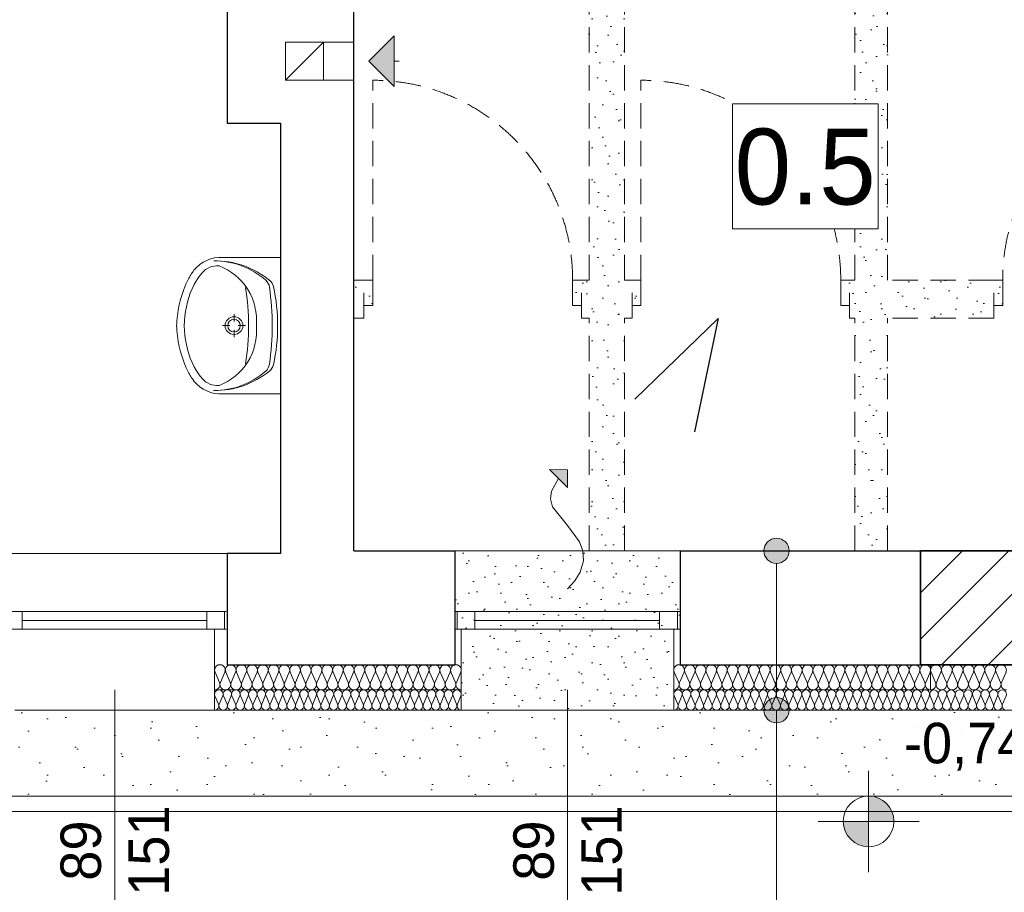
# Model space of a CAD drawing. Extents: x -438200 to -357500, y 15000 to 163871.
# Tile 83 of 148: x -370672 to -366780, y 22013 to 25462. Entities that reach past the tile are written whole.
import ezdxf

# ---------------------------------------------------------------- set-up
doc = ezdxf.new("R2010")
doc.units = 0
doc.header["$MEASUREMENT"] = 0
doc.set_wipeout_variables(frame=1)
doc.linetypes.add('Krawędzie ukryte', pattern=[150, 100, -50])
doc.layers.get('0').update_dxf_attribs({"color": 252})
for name, color, linetype in [('#podkład', 252, 'Continuous'), ('A-Okna', 252, 'Continuous'), ('Arch ocieplenie', 252, 'Continuous'), ('Arch opisy', 252, 'Continuous'), ('Arch zmurowania', 252, 'Continuous'), ('Inwent Izolacje', 252, 'Continuous'), ('INWENT RZĘDNE', 252, 'Continuous'), ('INWENT wyposarzenie', 252, 'Continuous'), ('Istniejące kominy', 252, 'Continuous')]:
    doc.layers.add(name, color=color, linetype=linetype)
for name, color, linetype, lineweight in [('A-Okna_Nr_Pióra__9', 252, 'Continuous', 13), ('Arch ocieplenie_Nr_Pióra__9', 252, 'Continuous', 13), ('Arch okna_Nr_Pióra__82', 252, 'Continuous', 20), ('Arch opisy_Nr_Pióra__21', 252, 'Continuous', 9), ('Arch teren_Nr_Pióra__5', 252, 'Continuous', 13), ('Arch wyburzenia_Nr_Pióra__2', 252, 'Continuous', 13), ('Arch wykończenie_Nr_Pióra__3', 252, 'Continuous', 18), ('Arch zmurowania_Nr_Pióra__21', 252, 'Continuous', 9), ('Arch zmurowania_Nr_Pióra__27', 252, 'Continuous', 35), ('Inwent Izolacje_Nr_Pióra__2', 252, 'Continuous', 13), ('INWENT OPISY_Nr_Pióra__21', 252, 'Continuous', 9), ('INWENT RZĘDNE_Nr_Pióra__21', 252, 'Continuous', 9), ('INWENT wyposarzenie_Nr_Pióra__21', 252, 'Continuous', 9), ('INWENT. OKNA_Nr_Pióra__21', 252, 'Continuous', 9), ('INWENT. OKNA_Nr_Pióra__5', 252, 'Continuous', 13), ('INWENT.ŚCIANY_Nr_Pióra__1', 252, 'Continuous', 25), ('INWENT.ŚCIANY_Nr_Pióra__2', 252, 'Continuous', 13), ('INWENT.ŚCIANY_Nr_Pióra__21', 252, 'Continuous', 9), ('Istniejące kominy_Nr_Pióra__21', 252, 'Continuous', 9)]:
    doc.layers.add(name, color=color, linetype=linetype, lineweight=lineweight)
doc.styles.add('GENERATED_STYLE_2', font='txt')
doc.styles.add('GENERATED_STYLE_3', font='txt')
doc.styles.add('GENERATED_STYLE_5', font='txt')
pattern_1 = [(45, (0, 200), (-63.63961, 63.63961), [0, -60, 0, -90]), (110, (200, 200), (84.572336, 30.781813), [0, -44, 0, -76])]

# ---------------------------------------------------------------- blocks, each defined once
blk = doc.blocks.new('Izolacja cieplna 14_4', base_point=(-417559.9, 22732.6))
at = {"layer": 'Arch ocieplenie_Nr_Pióra__9', "linetype": 'Continuous'}
for p, q in [((-417558.5, 22788.8), (-417544.5, 22756.5)), ((-417541.7, 22756.5), (-417527.6, 22788.8)), ((-417524.8, 22788.8), (-417510.8, 22756.5)), ((-417508, 22756.5), (-417493.9, 22788.8)), ((-417491.1, 22788.8), (-417477.1, 22756.5)), ((-417474.2, 22756.5), (-417460.2, 22788.8)), ((-417457.4, 22788.8), (-417443.4, 22756.5)), ((-417440.5, 22756.5), (-417426.5, 22788.8)), ((-417423.7, 22788.8), (-417409.6, 22756.5)), ((-417406.8, 22756.5), (-417392.8, 22788.8)), ((-417389.9, 22788.8), (-417375.9, 22756.5)), ((-417373.1, 22756.5), (-417359.1, 22788.8)), ((-417356.2, 22788.8), (-417342.2, 22756.5)), ((-417339.4, 22756.5), (-417325.3, 22788.8)), ((-417322.5, 22788.8), (-417308.5, 22756.5)), ((-417305.6, 22756.5), (-417291.6, 22788.8)), ((-417288.8, 22788.8), (-417274.8, 22756.5)), ((-417271.9, 22756.5), (-417257.9, 22788.8)), ((-417255.1, 22788.8), (-417241, 22756.5)), ((-417238.2, 22756.5), (-417224.2, 22788.8)), ((-417221.4, 22788.8), (-417207.3, 22756.5)), ((-417204.5, 22756.5), (-417190.5, 22788.8)), ((-417187.6, 22788.8), (-417173.6, 22756.5)), ((-417170.8, 22756.5), (-417156.7, 22788.8)), ((-417153.9, 22788.8), (-417139.9, 22756.5)), ((-417137.1, 22756.5), (-417123, 22788.8)), ((-417120.2, 22788.8), (-417106.2, 22756.5)), ((-417103.3, 22756.5), (-417089.3, 22788.8)), ((-417086.5, 22788.8), (-417072.5, 22756.5)), ((-417069.6, 22756.5), (-417055.6, 22788.8)), ((-417052.8, 22788.8), (-417038.7, 22756.5)), ((-417035.9, 22756.5), (-417021.9, 22788.8)), ((-417019, 22788.8), (-417005, 22756.5)), ((-417002.2, 22756.5), (-416988.2, 22788.8)), ((-416985.3, 22788.8), (-416971.3, 22756.5)), ((-416968.5, 22756.5), (-416954.4, 22788.8)), ((-416951.6, 22788.8), (-416937.6, 22756.5)), ((-416934.7, 22756.5), (-416920.7, 22788.8)), ((-416917.9, 22788.8), (-416903.9, 22756.5)), ((-416901, 22756.5), (-416887, 22788.8)), ((-416884.2, 22788.8), (-416870.1, 22756.5)), ((-416867.3, 22756.5), (-416853.3, 22788.8)), ((-416850.5, 22788.8), (-416836.4, 22756.5)), ((-416833.6, 22756.5), (-416819.6, 22788.8)), ((-416816.7, 22788.8), (-416802.7, 22756.5)), ((-416799.9, 22756.5), (-416785.9, 22788.8)), ((-416783, 22788.8), (-416769, 22756.5)), ((-416766.2, 22756.5), (-416752.1, 22788.8)), ((-416749.3, 22788.8), (-416735.3, 22756.5)), ((-416732.4, 22756.5), (-416718.4, 22788.8)), ((-416715.6, 22788.8), (-416701.6, 22756.5)), ((-416698.7, 22756.5), (-416684.7, 22788.8)), ((-416681.9, 22788.8), (-416667.8, 22756.5)), ((-416665, 22756.5), (-416651, 22788.8)), ((-416648.1, 22788.8), (-416634.1, 22756.5)), ((-416631.3, 22756.5), (-416617.3, 22788.8)), ((-416614.4, 22788.8), (-416600.4, 22756.5)), ((-416597.6, 22756.5), (-416583.5, 22788.8)), ((-416580.7, 22788.8), (-416566.7, 22756.5)), ((-416563.9, 22756.5), (-416549.8, 22788.8)), ((-416547, 22788.8), (-416533, 22756.5)), ((-416530.1, 22756.5), (-416516.1, 22788.8)), ((-416513.3, 22788.8), (-416499.2, 22756.5)), ((-416496.4, 22756.5), (-416482.4, 22788.8)), ((-416479.6, 22788.8), (-416465.5, 22756.5)), ((-416462.7, 22756.5), (-416448.7, 22788.8)), ((-416445.8, 22788.8), (-416431.8, 22756.5)), ((-416429, 22756.5), (-416415, 22788.8)), ((-416412.1, 22788.8), (-416398.1, 22756.5)), ((-416395.3, 22756.5), (-416381.2, 22788.8)), ((-416378.4, 22788.8), (-416364.4, 22756.5)), ((-416361.5, 22756.5), (-416347.5, 22788.8)), ((-416344.7, 22788.8), (-416330.7, 22756.5)), ((-416327.8, 22756.5), (-416313.8, 22788.8)), ((-416311, 22788.8), (-416296.9, 22756.5)), ((-416294.1, 22756.5), (-416280.1, 22788.8)), ((-416277.2, 22788.8), (-416263.2, 22756.5)), ((-416260.4, 22756.5), (-416246.4, 22788.8))]:
    blk.add_line(p, q, dxfattribs=at)
for centre, start_param, end_param in [((-417543.1, 22795.6), 4.299595, 8.266775), ((-417509.4, 22795.6), 4.299595, 8.266775), ((-417475.7, 22795.6), 4.299595, 8.266775), ((-417441.9, 22795.6), 4.299595, 8.266775), ((-417408.2, 22795.6), 4.299595, 8.266775), ((-417374.5, 22795.6), 4.299595, 8.266775), ((-417340.8, 22795.6), 4.299595, 8.266775), ((-417307.1, 22795.6), 4.299595, 8.266775), ((-417273.3, 22795.6), 4.299595, 8.266775), ((-417239.6, 22795.6), 4.299595, 8.266775), ((-417205.9, 22795.6), 4.299595, 8.266775), ((-417172.2, 22795.6), 4.299595, 8.266775), ((-417138.5, 22795.6), 4.299595, 8.266775), ((-417104.8, 22795.6), 4.299595, 8.266775), ((-417071, 22795.6), 4.299595, 8.266775), ((-417037.3, 22795.6), 4.299595, 8.266775), ((-417003.6, 22795.6), 4.299595, 8.266775), ((-416969.9, 22795.6), 4.299595, 8.266775), ((-416936.2, 22795.6), 4.299595, 8.266775), ((-416902.4, 22795.6), 4.299595, 8.266775), ((-416868.7, 22795.6), 4.299595, 8.266775), ((-416835, 22795.6), 4.299595, 8.266775), ((-416801.3, 22795.6), 4.299595, 8.266775), ((-416767.6, 22795.6), 4.299595, 8.266775), ((-416733.9, 22795.6), 4.299595, 8.266775), ((-416700.1, 22795.6), 4.299595, 8.266775), ((-416666.4, 22795.6), 4.299595, 8.266775), ((-416632.7, 22795.6), 4.299595, 8.266775), ((-416599, 22795.6), 4.299595, 8.266775), ((-416565.3, 22795.6), 4.299595, 8.266775), ((-416531.5, 22795.6), 4.299595, 8.266775), ((-416497.8, 22795.6), 4.299595, 8.266775), ((-416464.1, 22795.6), 4.299595, 8.266775), ((-416430.4, 22795.6), 4.299595, 8.266775), ((-416396.7, 22795.6), 4.299595, 8.266775), ((-416363, 22795.6), 4.299595, 8.266775), ((-416329.2, 22795.6), 4.299595, 8.266775), ((-416295.5, 22795.6), 4.299595, 8.266775), ((-416261.8, 22795.6), 4.299595, 8.266775), ((-417559.9, 22749.6), 3.141593, 5.125182), ((-417526.2, 22749.6), 1.158004, 5.125183), ((-417492.5, 22749.6), 1.158004, 5.125183), ((-417458.8, 22749.6), 1.158004, 5.125183), ((-417425.1, 22749.6), 1.158004, 5.125183), ((-417391.4, 22749.6), 1.158004, 5.125183), ((-417357.6, 22749.6), 1.158004, 5.125183), ((-417323.9, 22749.6), 1.158004, 5.125183), ((-417290.2, 22749.6), 1.158004, 5.125183), ((-417256.5, 22749.6), 1.158004, 5.125183), ((-417222.8, 22749.6), 1.158004, 5.125183), ((-417189.1, 22749.6), 1.158004, 5.125183), ((-417155.3, 22749.6), 1.158004, 5.125183), ((-417121.6, 22749.6), 1.158004, 5.125183), ((-417087.9, 22749.6), 1.158004, 5.125183), ((-417054.2, 22749.6), 1.158004, 5.125183), ((-417020.5, 22749.6), 1.158004, 5.125183), ((-416986.7, 22749.6), 1.158004, 5.125183), ((-416953, 22749.6), 1.158004, 5.125183), ((-416919.3, 22749.6), 1.158004, 5.125183), ((-416885.6, 22749.6), 1.158004, 5.125183), ((-416851.9, 22749.6), 1.158004, 5.125183), ((-416818.2, 22749.6), 1.158004, 5.125183), ((-416784.4, 22749.6), 1.158004, 5.125183), ((-416750.7, 22749.6), 1.158004, 5.125183), ((-416717, 22749.6), 1.158004, 5.125183), ((-416683.3, 22749.6), 1.158004, 5.125183), ((-416649.6, 22749.6), 1.158004, 5.125183), ((-416615.8, 22749.6), 1.158004, 5.125183), ((-416582.1, 22749.6), 1.158004, 5.125183), ((-416548.4, 22749.6), 1.158004, 5.125183), ((-416514.7, 22749.6), 1.158004, 5.125183), ((-416481, 22749.6), 1.158004, 5.125183), ((-416447.3, 22749.6), 1.158004, 5.125183), ((-416413.5, 22749.6), 1.158004, 5.125183), ((-416379.8, 22749.6), 1.158004, 5.125183), ((-416346.1, 22749.6), 1.158004, 5.125183), ((-416312.4, 22749.6), 1.158004, 5.125183), ((-416278.7, 22749.6), 1.158004, 5.125183), ((-416244.9, 22749.6), 1.158004, 3.141593)]:
    blk.add_ellipse(centre, major_axis=(0, 17), ratio=0.990877, start_param=start_param, end_param=end_param, dxfattribs=at)
blk = doc.blocks.new('Izolacja cieplna 14_5', base_point=(-419374.9, 22732.6))
at = {"layer": 'Arch ocieplenie_Nr_Pióra__9', "linetype": 'Continuous'}
for p, q in [((-419373.5, 22788.8), (-419359.5, 22756.5)), ((-419356.7, 22756.5), (-419342.7, 22788.8)), ((-419339.9, 22788.8), (-419325.9, 22756.5)), ((-419323.1, 22756.5), (-419309.1, 22788.8)), ((-419306.3, 22788.8), (-419292.3, 22756.5)), ((-419289.5, 22756.5), (-419275.5, 22788.8)), ((-419272.7, 22788.8), (-419258.7, 22756.5)), ((-419255.9, 22756.5), (-419241.9, 22788.8)), ((-419239.1, 22788.8), (-419225.1, 22756.5)), ((-419222.2, 22756.5), (-419208.3, 22788.8)), ((-419205.4, 22788.8), (-419191.4, 22756.5)), ((-419188.6, 22756.5), (-419174.6, 22788.8)), ((-419171.8, 22788.8), (-419157.8, 22756.5)), ((-419155, 22756.5), (-419141, 22788.8)), ((-419138.2, 22788.8), (-419124.2, 22756.5)), ((-419121.4, 22756.5), (-419107.4, 22788.8)), ((-419104.6, 22788.8), (-419090.6, 22756.5)), ((-419087.8, 22756.5), (-419073.8, 22788.8)), ((-419070.9, 22788.8), (-419057, 22756.5)), ((-419054.1, 22756.5), (-419040.2, 22788.8)), ((-419037.3, 22788.8), (-419023.3, 22756.5)), ((-419020.5, 22756.5), (-419006.5, 22788.8)), ((-419003.7, 22788.8), (-418989.7, 22756.5)), ((-418986.9, 22756.5), (-418972.9, 22788.8)), ((-418970.1, 22788.8), (-418956.1, 22756.5)), ((-418953.3, 22756.5), (-418939.3, 22788.8)), ((-418936.5, 22788.8), (-418922.5, 22756.5)), ((-418919.7, 22756.5), (-418905.7, 22788.8)), ((-418902.8, 22788.8), (-418888.9, 22756.5)), ((-418886, 22756.5), (-418872, 22788.8)), ((-418869.2, 22788.8), (-418855.2, 22756.5)), ((-418852.4, 22756.5), (-418838.4, 22788.8)), ((-418835.6, 22788.8), (-418821.6, 22756.5)), ((-418818.8, 22756.5), (-418804.8, 22788.8)), ((-418802, 22788.8), (-418788, 22756.5)), ((-418785.2, 22756.5), (-418771.2, 22788.8)), ((-418768.4, 22788.8), (-418754.4, 22756.5)), ((-418751.6, 22756.5), (-418737.6, 22788.8)), ((-418734.7, 22788.8), (-418720.8, 22756.5)), ((-418717.9, 22756.5), (-418703.9, 22788.8)), ((-418701.1, 22788.8), (-418687.1, 22756.5)), ((-418684.3, 22756.5), (-418670.3, 22788.8)), ((-418667.5, 22788.8), (-418653.5, 22756.5)), ((-418650.7, 22756.5), (-418636.7, 22788.8)), ((-418633.9, 22788.8), (-418619.9, 22756.5)), ((-418617.1, 22756.5), (-418603.1, 22788.8)), ((-418600.3, 22788.8), (-418586.3, 22756.5)), ((-418583.4, 22756.5), (-418569.5, 22788.8)), ((-418566.6, 22788.8), (-418552.7, 22756.5)), ((-418549.8, 22756.5), (-418535.8, 22788.8)), ((-418533, 22788.8), (-418519, 22756.5)), ((-418516.2, 22756.5), (-418502.2, 22788.8)), ((-418499.4, 22788.8), (-418485.4, 22756.5)), ((-418482.6, 22756.5), (-418468.6, 22788.8)), ((-418465.8, 22788.8), (-418451.8, 22756.5)), ((-418449, 22756.5), (-418435, 22788.8)), ((-418432.2, 22788.8), (-418418.2, 22756.5)), ((-418415.3, 22756.5), (-418401.4, 22788.8))]:
    blk.add_line(p, q, dxfattribs=at)
for centre, start_param, end_param in [((-419358.1, 22795.6), 4.299595, 8.266775), ((-419324.5, 22795.6), 4.299595, 8.266775), ((-419290.9, 22795.6), 4.299595, 8.266775), ((-419257.3, 22795.6), 4.299595, 8.266775), ((-419223.7, 22795.6), 4.299595, 8.266775), ((-419190, 22795.6), 4.299595, 8.266775), ((-419156.4, 22795.6), 4.299595, 8.266775), ((-419122.8, 22795.6), 4.299595, 8.266775), ((-419089.2, 22795.6), 4.299595, 8.266775), ((-419055.6, 22795.6), 4.299595, 8.266775), ((-419021.9, 22795.6), 4.299595, 8.266775), ((-418988.3, 22795.6), 4.299595, 8.266775), ((-418954.7, 22795.6), 4.299595, 8.266775), ((-418921.1, 22795.6), 4.299595, 8.266775), ((-418887.4, 22795.6), 4.299595, 8.266775), ((-418853.8, 22795.6), 4.299595, 8.266775), ((-418820.2, 22795.6), 4.299595, 8.266775), ((-418786.6, 22795.6), 4.299595, 8.266775), ((-418753, 22795.6), 4.299595, 8.266775), ((-418719.3, 22795.6), 4.299595, 8.266775), ((-418685.7, 22795.6), 4.299595, 8.266775), ((-418652.1, 22795.6), 4.299595, 8.266775), ((-418618.5, 22795.6), 4.299595, 8.266775), ((-418584.9, 22795.6), 4.299595, 8.266775), ((-418551.2, 22795.6), 4.299595, 8.266775), ((-418517.6, 22795.6), 4.299595, 8.266775), ((-418484, 22795.6), 4.299595, 8.266775), ((-418450.4, 22795.6), 4.299595, 8.266775), ((-418416.8, 22795.6), 4.299595, 8.266775), ((-419374.9, 22749.6), 3.141593, 5.125182), ((-419341.3, 22749.6), 1.158004, 5.125183), ((-419307.7, 22749.6), 1.158004, 5.125183), ((-419274.1, 22749.6), 1.158004, 5.125183), ((-419240.5, 22749.6), 1.158004, 5.125183), ((-419206.8, 22749.6), 1.158004, 5.125183), ((-419173.2, 22749.6), 1.158004, 5.125183), ((-419139.6, 22749.6), 1.158004, 5.125183), ((-419106, 22749.6), 1.158004, 5.125183), ((-419072.4, 22749.6), 1.158004, 5.125183), ((-419038.7, 22749.6), 1.158004, 5.125183), ((-419005.1, 22749.6), 1.158004, 5.125183), ((-418971.5, 22749.6), 1.158004, 5.125183), ((-418937.9, 22749.6), 1.158004, 5.125183), ((-418904.3, 22749.6), 1.158004, 5.125183), ((-418870.6, 22749.6), 1.158004, 5.125183), ((-418837, 22749.6), 1.158004, 5.125183), ((-418803.4, 22749.6), 1.158004, 5.125183), ((-418769.8, 22749.6), 1.158004, 5.125183), ((-418736.2, 22749.6), 1.158004, 5.125183), ((-418702.5, 22749.6), 1.158004, 5.125183), ((-418668.9, 22749.6), 1.158004, 5.125183), ((-418635.3, 22749.6), 1.158004, 5.125183), ((-418601.7, 22749.6), 1.158004, 5.125183), ((-418568.1, 22749.6), 1.158004, 5.125183), ((-418534.4, 22749.6), 1.158004, 5.125183), ((-418500.8, 22749.6), 1.158004, 5.125183), ((-418467.2, 22749.6), 1.158004, 5.125183), ((-418433.6, 22749.6), 1.158004, 5.125183), ((-418399.9, 22749.6), 1.158004, 3.141593)]:
    blk.add_ellipse(centre, major_axis=(0, 17), ratio=0.988013, start_param=start_param, end_param=end_param, dxfattribs=at)
blk = doc.blocks.new('Izolacja cieplna 14_34', base_point=(-416544.9, 22812.6))
at = {"layer": 'Arch ocieplenie_Nr_Pióra__9', "linetype": 'Continuous'}
for p, q in [((-416543.1, 22882.8), (-416525.3, 22842.4)), ((-416521.7, 22842.4), (-416503.9, 22882.8)), ((-416500.3, 22882.8), (-416482.5, 22842.4)), ((-416478.9, 22842.4), (-416461, 22882.8)), ((-416457.4, 22882.8), (-416439.6, 22842.4)), ((-416436, 22842.4), (-416418.2, 22882.8)), ((-416414.6, 22882.8), (-416396.7, 22842.4)), ((-416393.1, 22842.4), (-416375.3, 22882.8)), ((-416371.7, 22882.8), (-416353.9, 22842.4)), ((-416350.3, 22842.4), (-416332.5, 22882.8)), ((-416328.9, 22882.8), (-416311, 22842.4)), ((-416307.4, 22842.4), (-416289.6, 22882.8)), ((-416286, 22882.8), (-416268.2, 22842.4)), ((-416264.6, 22842.4), (-416246.7, 22882.8))]:
    blk.add_line(p, q, dxfattribs=at)
for centre, start_param, end_param in [((-416523.5, 22891.3), 5.870392, 9.837571), ((-416480.7, 22891.3), 5.870392, 9.837571), ((-416437.8, 22891.3), 5.870392, 9.837571), ((-416394.9, 22891.3), 5.870392, 9.837571), ((-416352.1, 22891.3), 5.870392, 9.837571), ((-416309.2, 22891.3), 5.870392, 9.837571), ((-416266.4, 22891.3), 5.870392, 9.837571), ((-416544.9, 22833.9), 4.712389, 6.695979), ((-416502.1, 22833.9), 2.7288, 6.695979), ((-416459.2, 22833.9), 2.7288, 6.695979), ((-416416.4, 22833.9), 2.7288, 6.695979), ((-416373.5, 22833.9), 2.7288, 6.695979), ((-416330.7, 22833.9), 2.7288, 6.695979), ((-416287.8, 22833.9), 2.7288, 6.695979), ((-416244.9, 22833.9), 2.7288, 4.712389)]:
    blk.add_ellipse(centre, major_axis=(21.4, 0), ratio=0.992505, start_param=start_param, end_param=end_param, dxfattribs=at)
blk = doc.blocks.new('Ściana_8', base_point=(-416584.9, 23362.6))
at = {"layer": 'Arch zmurowania_Nr_Pióra__21', "linetype": 'Continuous'}
h = blk.add_hatch(dxfattribs=at)
h.set_pattern_fill('Common_Brick', color=256, style=0, pattern_type=2)
h.set_pattern_definition([(45, (0, 0), (-91.92388, 91.92388), [])])
h.paths.add_polyline_path([(-416584.9, 22912.6), (-415664.9, 22912.6), (-415664.9, 23362.6), (-416584.9, 23362.6)], flags=0)
at = {"layer": 'Arch zmurowania_Nr_Pióra__27', "linetype": 'Continuous'}
for p, q in [((-415664.9, 23362.6), (-416584.9, 23362.6)), ((-416584.9, 23362.6), (-416584.9, 22912.6)), ((-415664.9, 22912.6), (-415664.9, 23362.6)), ((-416584.9, 22912.6), (-415664.9, 22912.6))]:
    blk.add_line(p, q, dxfattribs=at)
blk = doc.blocks.new('Symbol Umywalka 14_251', base_point=(-419525, 24522.6))
at = {"layer": 'INWENT wyposarzenie_Nr_Pióra__21', "linetype": 'Continuous'}
for p, q in [((-419114.9, 24522.6), (-419343.4, 24522.6)), ((-419114.9, 24522.6), (-419114.9, 23982.6)), ((-419114.9, 24167.5), (-419114.9, 24337.7)), ((-419298.3, 24269.4), (-419298.3, 24298.2)), ((-419314.9, 24252.7), (-419343.8, 24252.7)), ((-419252.8, 24252.7), (-419281.6, 24252.7)), ((-419298.3, 24207.2), (-419298.3, 24236)), ((-419114.9, 23982.6), (-419343.4, 23982.6))]:
    blk.add_line(p, q, dxfattribs=at)
for radius in [35, 25]:
    blk.add_circle((-419298.3, 24252.7), radius, dxfattribs=at)
for centre, radius, start, end in [((-419349.3, 24385.4), 137.4, 87.5448, 141.2546), ((-419363.1, 24408.6), 80.9, 86.0694, 139.1984), ((-419373.1, 24169.1), 339.6, 50.6648, 90.9072), ((-419374.8, 24203.6), 305.1, 48.5245, 90.6767), ((-419446, 24265.5), 240.7, 32.8442, 68.4481), ((-419197.6, 24276), 293, 140.7149, 170.0022), ((-419290.4, 24338.4), 212.8, 141.3152, 152.8429), ((-419081.3, 24238.9), 444.2, 153.7403, 175.7948), ((-420225.7, 24252.7), 984.9, 351.1796, 8.8266), ((-419202.6, 24398.5), 45, 7.8304, 48.5245), ((-420301.1, 24247.4), 1153.8, 0.245, 7.8304), ((-419186.3, 24397), 45, 12.694, 50.6648), ((-419801.8, 24258.4), 675.9, 359.4897, 12.694), ((-419449.8, 24271.9), 240.6, 355.394, 31.0561), ((-419178.3, 24252.6), 316.7, 166.4334, 193.5666), ((-419255, 24252.6), 270, 175.9876, 184.0124), ((-419449.8, 24233.3), 240.6, 328.9439, 4.606), ((-420301, 24259.1), 1153.8, 352.0921, 359.6775), ((-419801.8, 24247.5), 675.9, 347.2285, 0.4328), ((-419081.3, 24266.3), 444.2, 184.2052, 206.2597), ((-419197.6, 24229.2), 293, 189.9978, 219.2851), ((-419446, 24239.7), 240.7, 291.5519, 327.1558), ((-419202.8, 24106.6), 45, 311.398, 352.0921), ((-419186.5, 24108), 45, 309.2578, 347.2285), ((-419290.4, 24166.9), 212.8, 207.1571, 218.6848), ((-419372.9, 24336.2), 339.6, 269.0153, 309.2578), ((-419374.8, 24301.7), 305.1, 269.2458, 311.398), ((-419349.3, 24119.8), 137.4, 218.7454, 272.4552), ((-419363.1, 24096.6), 80.9, 220.8016, 273.9306)]:
    blk.add_arc(centre, radius, start, end, dxfattribs=at)
blk = doc.blocks.new('Izolacja cieplna 14_260', base_point=(-419374.9, 22812.6))
at = {"layer": 'Inwent Izolacje_Nr_Pióra__2', "linetype": 'Continuous'}
for p, q in [((-419373.2, 22882.8), (-419355.5, 22842.4)), ((-419352, 22842.4), (-419334.3, 22882.8)), ((-419330.8, 22882.8), (-419313.1, 22842.4)), ((-419309.6, 22842.4), (-419291.9, 22882.8)), ((-419288.4, 22882.8), (-419270.7, 22842.4)), ((-419267.2, 22842.4), (-419249.6, 22882.8)), ((-419246, 22882.8), (-419228.4, 22842.4)), ((-419224.8, 22842.4), (-419207.2, 22882.8)), ((-419203.6, 22882.8), (-419186, 22842.4)), ((-419182.4, 22842.4), (-419164.8, 22882.8)), ((-419161.2, 22882.8), (-419143.6, 22842.4)), ((-419140, 22842.4), (-419122.4, 22882.8)), ((-419118.8, 22882.8), (-419101.2, 22842.4)), ((-419097.6, 22842.4), (-419080, 22882.8)), ((-419076.4, 22882.8), (-419058.8, 22842.4)), ((-419055.2, 22842.4), (-419037.6, 22882.8)), ((-419034, 22882.8), (-419016.4, 22842.4)), ((-419012.8, 22842.4), (-418995.2, 22882.8)), ((-418991.6, 22882.8), (-418974, 22842.4)), ((-418970.4, 22842.4), (-418952.8, 22882.8)), ((-418949.3, 22882.8), (-418931.6, 22842.4)), ((-418928.1, 22842.4), (-418910.4, 22882.8)), ((-418906.9, 22882.8), (-418889.2, 22842.4)), ((-418885.7, 22842.4), (-418868, 22882.8)), ((-418864.5, 22882.8), (-418846.8, 22842.4)), ((-418843.3, 22842.4), (-418825.6, 22882.8)), ((-418822.1, 22882.8), (-418804.4, 22842.4)), ((-418800.9, 22842.4), (-418783.2, 22882.8)), ((-418779.7, 22882.8), (-418762.1, 22842.4)), ((-418758.5, 22842.4), (-418740.9, 22882.8)), ((-418737.3, 22882.8), (-418719.7, 22842.4)), ((-418716.1, 22842.4), (-418698.5, 22882.8)), ((-418694.9, 22882.8), (-418677.3, 22842.4)), ((-418673.7, 22842.4), (-418656.1, 22882.8)), ((-418652.5, 22882.8), (-418634.9, 22842.4)), ((-418631.3, 22842.4), (-418613.7, 22882.8)), ((-418610.1, 22882.8), (-418592.5, 22842.4)), ((-418588.9, 22842.4), (-418571.3, 22882.8)), ((-418567.7, 22882.8), (-418550.1, 22842.4)), ((-418546.5, 22842.4), (-418528.9, 22882.8)), ((-418525.3, 22882.8), (-418507.7, 22842.4)), ((-418504.1, 22842.4), (-418486.5, 22882.8)), ((-418482.9, 22882.8), (-418465.3, 22842.4)), ((-418461.8, 22842.4), (-418444.1, 22882.8)), ((-418440.6, 22882.8), (-418422.9, 22842.4)), ((-418419.4, 22842.4), (-418401.7, 22882.8))]:
    blk.add_line(p, q, dxfattribs=at)
for centre, start_param, end_param in [((-419353.8, 22891.3), 4.299595, 8.266775), ((-419311.4, 22891.3), 4.299595, 8.266775), ((-419269, 22891.3), 4.299595, 8.266775), ((-419226.6, 22891.3), 4.299595, 8.266775), ((-419184.2, 22891.3), 4.299595, 8.266775), ((-419141.8, 22891.3), 4.299595, 8.266775), ((-419099.4, 22891.3), 4.299595, 8.266775), ((-419057, 22891.3), 4.299595, 8.266775), ((-419014.6, 22891.3), 4.299595, 8.266775), ((-418972.2, 22891.3), 4.299595, 8.266775), ((-418929.8, 22891.3), 4.299595, 8.266775), ((-418887.4, 22891.3), 4.299595, 8.266775), ((-418845.1, 22891.3), 4.299595, 8.266775), ((-418802.7, 22891.3), 4.299595, 8.266775), ((-418760.3, 22891.3), 4.299595, 8.266775), ((-418717.9, 22891.3), 4.299595, 8.266775), ((-418675.5, 22891.3), 4.299595, 8.266775), ((-418633.1, 22891.3), 4.299595, 8.266775), ((-418590.7, 22891.3), 4.299595, 8.266775), ((-418548.3, 22891.3), 4.299595, 8.266775), ((-418505.9, 22891.3), 4.299595, 8.266775), ((-418463.5, 22891.3), 4.299595, 8.266775), ((-418421.1, 22891.3), 4.299595, 8.266775), ((-419374.9, 22833.9), 3.141593, 5.125182), ((-419332.6, 22833.9), 1.158004, 5.125183), ((-419290.2, 22833.9), 1.158004, 5.125183), ((-419247.8, 22833.9), 1.158004, 5.125183), ((-419205.4, 22833.9), 1.158004, 5.125183), ((-419163, 22833.9), 1.158004, 5.125183), ((-419120.6, 22833.9), 1.158004, 5.125183), ((-419078.2, 22833.9), 1.158004, 5.125183), ((-419035.8, 22833.9), 1.158004, 5.125183), ((-418993.4, 22833.9), 1.158004, 5.125183), ((-418951, 22833.9), 1.158004, 5.125183), ((-418908.6, 22833.9), 1.158004, 5.125183), ((-418866.3, 22833.9), 1.158004, 5.125183), ((-418823.9, 22833.9), 1.158004, 5.125183), ((-418781.5, 22833.9), 1.158004, 5.125183), ((-418739.1, 22833.9), 1.158004, 5.125183), ((-418696.7, 22833.9), 1.158004, 5.125183), ((-418654.3, 22833.9), 1.158004, 5.125183), ((-418611.9, 22833.9), 1.158004, 5.125183), ((-418569.5, 22833.9), 1.158004, 5.125183), ((-418527.1, 22833.9), 1.158004, 5.125183), ((-418484.7, 22833.9), 1.158004, 5.125183), ((-418442.3, 22833.9), 1.158004, 5.125183), ((-418399.9, 22833.9), 1.158004, 3.141593)]:
    blk.add_ellipse(centre, major_axis=(0, 21.3), ratio=0.996607, start_param=start_param, end_param=end_param, dxfattribs=at)
blk = doc.blocks.new('Izolacja cieplna 14_261', base_point=(-417559.9, 22812.6))
at = {"layer": 'Inwent Izolacje_Nr_Pióra__2', "linetype": 'Continuous'}
for p, q in [((-417558.2, 22882.8), (-417540.6, 22842.4)), ((-417537, 22842.4), (-417519.4, 22882.8)), ((-417515.9, 22882.8), (-417498.3, 22842.4)), ((-417494.7, 22842.4), (-417477.1, 22882.8)), ((-417473.6, 22882.8), (-417456, 22842.4)), ((-417452.4, 22842.4), (-417434.8, 22882.8)), ((-417431.3, 22882.8), (-417413.7, 22842.4)), ((-417410.2, 22842.4), (-417392.6, 22882.8)), ((-417389, 22882.8), (-417371.4, 22842.4)), ((-417367.9, 22842.4), (-417350.3, 22882.8)), ((-417346.7, 22882.8), (-417329.1, 22842.4)), ((-417325.6, 22842.4), (-417308, 22882.8)), ((-417304.4, 22882.8), (-417286.8, 22842.4)), ((-417283.3, 22842.4), (-417265.7, 22882.8)), ((-417262.1, 22882.8), (-417244.5, 22842.4)), ((-417241, 22842.4), (-417223.4, 22882.8)), ((-417219.8, 22882.8), (-417202.2, 22842.4)), ((-417198.7, 22842.4), (-417181.1, 22882.8)), ((-417177.5, 22882.8), (-417160, 22842.4)), ((-417156.4, 22842.4), (-417138.8, 22882.8)), ((-417135.3, 22882.8), (-417117.7, 22842.4)), ((-417114.1, 22842.4), (-417096.5, 22882.8)), ((-417093, 22882.8), (-417075.4, 22842.4)), ((-417071.8, 22842.4), (-417054.2, 22882.8)), ((-417050.7, 22882.8), (-417033.1, 22842.4)), ((-417029.5, 22842.4), (-417011.9, 22882.8)), ((-417008.4, 22882.8), (-416990.8, 22842.4)), ((-416987.2, 22842.4), (-416969.6, 22882.8)), ((-416966.1, 22882.8), (-416948.5, 22842.4)), ((-416944.9, 22842.4), (-416927.3, 22882.8)), ((-416923.8, 22882.8), (-416906.2, 22842.4)), ((-416902.7, 22842.4), (-416885.1, 22882.8)), ((-416881.5, 22882.8), (-416863.9, 22842.4)), ((-416860.4, 22842.4), (-416842.8, 22882.8)), ((-416839.2, 22882.8), (-416821.6, 22842.4)), ((-416818.1, 22842.4), (-416800.5, 22882.8)), ((-416796.9, 22882.8), (-416779.3, 22842.4)), ((-416775.8, 22842.4), (-416758.2, 22882.8)), ((-416754.6, 22882.8), (-416737, 22842.4)), ((-416733.5, 22842.4), (-416715.9, 22882.8)), ((-416712.3, 22882.8), (-416694.7, 22842.4)), ((-416691.2, 22842.4), (-416673.6, 22882.8)), ((-416670, 22882.8), (-416652.5, 22842.4)), ((-416648.9, 22842.4), (-416631.3, 22882.8)), ((-416627.8, 22882.8), (-416610.2, 22842.4)), ((-416606.6, 22842.4), (-416589, 22882.8)), ((-416585.5, 22882.8), (-416567.9, 22842.4)), ((-416564.3, 22842.4), (-416546.7, 22882.8))]:
    blk.add_line(p, q, dxfattribs=at)
for centre, start_param, end_param in [((-417538.8, 22891.3), 4.299595, 8.266775), ((-417496.5, 22891.3), 4.299595, 8.266775), ((-417454.2, 22891.3), 4.299595, 8.266775), ((-417411.9, 22891.3), 4.299595, 8.266775), ((-417369.6, 22891.3), 4.299595, 8.266775), ((-417327.3, 22891.3), 4.299595, 8.266775), ((-417285.1, 22891.3), 4.299595, 8.266775), ((-417242.8, 22891.3), 4.299595, 8.266775), ((-417200.5, 22891.3), 4.299595, 8.266775), ((-417158.2, 22891.3), 4.299595, 8.266775), ((-417115.9, 22891.3), 4.299595, 8.266775), ((-417073.6, 22891.3), 4.299595, 8.266775), ((-417031.3, 22891.3), 4.299595, 8.266775), ((-416989, 22891.3), 4.299595, 8.266775), ((-416946.7, 22891.3), 4.299595, 8.266775), ((-416904.4, 22891.3), 4.299595, 8.266775), ((-416862.1, 22891.3), 4.299595, 8.266775), ((-416819.8, 22891.3), 4.299595, 8.266775), ((-416777.6, 22891.3), 4.299595, 8.266775), ((-416735.3, 22891.3), 4.299595, 8.266775), ((-416693, 22891.3), 4.299595, 8.266775), ((-416650.7, 22891.3), 4.299595, 8.266775), ((-416608.4, 22891.3), 4.299595, 8.266775), ((-416566.1, 22891.3), 4.299595, 8.266775), ((-417559.9, 22833.9), 3.141593, 5.125182), ((-417517.7, 22833.9), 1.158004, 5.125183), ((-417475.4, 22833.9), 1.158004, 5.125183), ((-417433.1, 22833.9), 1.158004, 5.125183), ((-417390.8, 22833.9), 1.158004, 5.125183), ((-417348.5, 22833.9), 1.158004, 5.125183), ((-417306.2, 22833.9), 1.158004, 5.125183), ((-417263.9, 22833.9), 1.158004, 5.125183), ((-417221.6, 22833.9), 1.158004, 5.125183), ((-417179.3, 22833.9), 1.158004, 5.125183), ((-417137, 22833.9), 1.158004, 5.125183), ((-417094.7, 22833.9), 1.158004, 5.125183), ((-417052.4, 22833.9), 1.158004, 5.125183), ((-417010.2, 22833.9), 1.158004, 5.125183), ((-416967.9, 22833.9), 1.158004, 5.125183), ((-416925.6, 22833.9), 1.158004, 5.125183), ((-416883.3, 22833.9), 1.158004, 5.125183), ((-416841, 22833.9), 1.158004, 5.125183), ((-416798.7, 22833.9), 1.158004, 5.125183), ((-416756.4, 22833.9), 1.158004, 5.125183), ((-416714.1, 22833.9), 1.158004, 5.125183), ((-416671.8, 22833.9), 1.158004, 5.125183), ((-416629.5, 22833.9), 1.158004, 5.125183), ((-416587.2, 22833.9), 1.158004, 5.125183), ((-416544.9, 22833.9), 1.158004, 3.141593)]:
    blk.add_ellipse(centre, major_axis=(0, 21.3), ratio=0.994265, start_param=start_param, end_param=end_param, dxfattribs=at)
blk = doc.blocks.new('Linia_10', base_point=(-418764.9, 25297.6))
at = {"layer": 'Istniejące kominy_Nr_Pióra__21', "linetype": 'Continuous'}
blk.add_hatch(color=256, dxfattribs=at).paths.add_polyline_path([(-418764.9, 25297.6), (-418664.9, 25397.6), (-418664.9, 25197.6)], flags=0)
for p, q in [((-418764.9, 25297.6), (-418664.9, 25397.6)), ((-418664.9, 25397.6), (-418664.9, 25197.6)), ((-418764.9, 25297.6), (-418664.9, 25197.6)), ((-418664.9, 25297.6), (-418644.9, 25297.6))]:
    blk.add_line(p, q, dxfattribs=at)
blk = doc.blocks.new('Krzywa_4', base_point=(-417979.9, 23212.6))
at = {"layer": 'A-Okna_Nr_Pióra__9', "linetype": 'Continuous'}
blk.add_hatch(color=256, dxfattribs=at).paths.add_polyline_path([(-417979.9, 23683.2), (-417980.4, 23612.5), (-418050.7, 23683.6)], flags=0)
for p, q in [((-417979.9, 23683.2), (-418050.7, 23683.6)), ((-417980.4, 23612.5), (-418050.7, 23683.6)), ((-417979.9, 23683.2), (-417980.4, 23612.5))]:
    blk.add_line(p, q, dxfattribs=at)
at = {"layer": 'A-Okna_Nr_Pióra__9', "linetype": 'Continuous', "flags": 128}
blk.add_lwpolyline([(-417979.9, 23212.6), (-417950.8, 23243.8), (-417929.5, 23278.8), (-417917.3, 23323.5), (-417919.9, 23362.2), (-417932.8, 23398.7), (-417979.9, 23463.2), (-418039.6, 23536.5), (-418046.7, 23568.5), (-418042.7, 23598.4), (-418015.5, 23648)], dxfattribs=at)
blk = doc.blocks.new('Koty wysokościowe_5', base_point=(-416789.8, 22293))
at = {"layer": 'INWENT RZĘDNE_Nr_Pióra__21', "linetype": 'Continuous'}
for points in [[(-416789.8, 22293), (-416689.8, 22293), (-416697.4, 22331.2), (-416719.1, 22363.7), (-416751.6, 22385.4), (-416789.8, 22393)], [(-416789.8, 22293), (-416889.8, 22293), (-416882.2, 22254.7), (-416860.5, 22222.3), (-416828.1, 22200.6), (-416789.8, 22193)]]:
    blk.add_hatch(color=256, dxfattribs=at).paths.add_polyline_path(points, flags=0)
for p, q in [((-416789.8, 22093), (-416789.8, 22493)), ((-416989.8, 22293), (-416589.8, 22293))]:
    blk.add_line(p, q, dxfattribs=at)
blk.add_circle((-416789.8, 22293), 100, dxfattribs=at)
at = {"layer": 'INWENT RZĘDNE_Nr_Pióra__21', "insert": (-416650.2, 22493), "char_height": 160, "attachment_point": 7, "style": 'GENERATED_STYLE_2'}
blk.add_mtext('{-0,74}', dxfattribs=at)
blk = doc.blocks.new('Linia_50', base_point=(-417153.8, 22732.6))
at = {"layer": 'Arch opisy_Nr_Pióra__21', "linetype": 'Continuous'}
blk.add_line((-417153.8, 22732.6), (-417153.8, 20652.8), dxfattribs=at)
blk.add_circle((-417153.8, 20352.8), 300, dxfattribs=at)
blk = doc.blocks.new('Linia_51', base_point=(-417153.8, 23362.6))
at = {"layer": 'Arch opisy_Nr_Pióra__21', "linetype": 'Continuous'}
for points in [[(-417103.8, 23362.6), (-417107.6, 23381.7), (-417118.4, 23398), (-417134.6, 23408.8), (-417153.8, 23412.6), (-417172.9, 23408.8), (-417189.1, 23398), (-417199.9, 23381.7), (-417203.8, 23362.6), (-417199.9, 23343.5), (-417189.1, 23327.3), (-417172.9, 23316.4), (-417153.8, 23312.6), (-417134.6, 23316.4), (-417118.4, 23327.3), (-417107.6, 23343.5)], [(-417103.8, 22732.6), (-417107.6, 22751.7), (-417118.4, 22768), (-417134.6, 22778.8), (-417153.8, 22782.6), (-417172.9, 22778.8), (-417189.1, 22768), (-417199.9, 22751.7), (-417203.8, 22732.6), (-417199.9, 22713.5), (-417189.1, 22697.3), (-417172.9, 22686.4), (-417153.8, 22682.6), (-417134.6, 22686.4), (-417118.4, 22697.3), (-417107.6, 22713.5)]]:
    blk.add_hatch(color=256, dxfattribs=at).paths.add_polyline_path(points, flags=0)
blk.add_line((-417153.8, 23312.6), (-417153.8, 22782.6), dxfattribs=at)
for centre in [(-417153.8, 23362.6), (-417153.8, 22732.6)]:
    blk.add_circle(centre, 50, dxfattribs=at)
blk = doc.blocks.new('parter')
at = {"layer": 'Arch okna_Nr_Pióra__82', "linetype": 'Continuous'}
h = blk.add_hatch(dxfattribs=at)
h.set_pattern_fill('Render', color=252, style=0, pattern_type=2)
h.set_pattern_definition([(45, (0, 350), (-111.36932, 111.36932), [0, -105, 0, -157.5]), (110, (350, 350), (148.00159, 53.86817), [0, -77, 0, -133])])
h.paths.add_polyline_path([(-415304.9, 22682.6), (-415304.9, 22732.6), (-422864.9, 22732.6), (-422864.9, 22392.6), (-414758.4, 22392.6), (-414758.2, 22682.6)], flags=0)
at = {"layer": 'Arch wyburzenia_Nr_Pióra__2', "linetype": 'Continuous'}
h = blk.add_hatch(dxfattribs=at)
h.set_pattern_fill('Cut_Stone', color=252, style=0, pattern_type=2)
h.set_pattern_definition(pattern_1)
h.paths.add_polyline_path([(-417924.9, 26302.6), (-417959.9, 26302.6), (-417959.9, 26202.6), (-417924.9, 26202.6), (-417924.9, 26132.6), (-417894.9, 26132.6), (-417894.9, 24432.6), (-417924.9, 24432.6), (-417959.9, 24432.6), (-417959.9, 24332.6), (-417924.9, 24332.6), (-417924.9, 24282.6), (-417894.9, 24282.6), (-417894.9, 23362.6), (-417754.9, 23362.6), (-417754.9, 24282.6), (-417724.9, 24282.6), (-417724.9, 24332.6), (-417689.9, 24332.6), (-417689.9, 24432.6), (-417724.9, 24432.6), (-417754.9, 24432.6), (-417754.9, 26132.6), (-417724.9, 26132.6), (-417724.9, 26202.6), (-417689.9, 26202.6), (-417689.9, 26302.6), (-417724.9, 26302.6)], flags=0)
h = blk.add_hatch(dxfattribs=at)
h.set_pattern_fill('Cut_Stone', color=252, style=0, pattern_type=2)
h.set_pattern_definition(pattern_1)
h.paths.add_polyline_path([(-416864.9, 24432.6), (-416899.9, 24432.6), (-416899.9, 24332.6), (-416864.9, 24332.6), (-416864.9, 24282.6), (-416844.9, 24282.6), (-416844.9, 23362.6), (-416714.9, 23362.6), (-416714.9, 24282.6), (-416294.9, 24282.6), (-416294.9, 24332.6), (-416259.9, 24332.6), (-416259.9, 24432.6), (-416294.9, 24432.6), (-416714.9, 24432.6), (-416714.9, 26132.6), (-416844.9, 26132.6), (-416844.9, 24432.6)], flags=0)
h = blk.add_hatch(dxfattribs=at)
h.set_pattern_fill('Cut_Stone', color=252, style=0, pattern_type=2)
h.set_pattern_definition(pattern_1)
h.paths.add_polyline_path([(-418824.9, 24432.6), (-418824.9, 24282.6), (-418784.9, 24282.6), (-418784.9, 24332.6), (-418749.9, 24332.6), (-418749.9, 24432.6), (-418784.9, 24432.6)], flags=0)
h = blk.add_hatch(dxfattribs=at)
h.set_pattern_fill('Cut_Stone', color=252, style=0, pattern_type=2)
h.set_pattern_definition(pattern_1)
h.paths.add_polyline_path([(-418424.9, 23052.6), (-418399.9, 23052.6), (-418399.9, 22732.6), (-417979.9, 22732.6), (-417559.9, 22732.6), (-417559.9, 23052.6), (-417534.9, 23052.6), (-417534.9, 23362.6), (-417559.9, 23362.6), (-418399.9, 23362.6), (-418424.9, 23362.6)], flags=0)
at = {"color": 252}
for q in [(-417713.5, 23962.2), (-417478.2, 23833)]:
    blk.add_line((-417385.1, 24281.3), q, dxfattribs=at)
at = {"layer": 'Arch teren_Nr_Pióra__5', "color": 252, "linetype": 'Continuous'}
for p, q in [((-414818.6, 22392.6), (-422864.9, 22392.6)), ((-414758.5, 22332.6), (-422864.9, 22332.6))]:
    blk.add_line(p, q, dxfattribs=at)
at = {"layer": 'Arch wykończenie_Nr_Pióra__3', "color": 252, "linetype": 'Continuous'}
for p, q in [((-419374.9, 22732.6), (-419374.9, 23052.6)), ((-418399.9, 22732.6), (-418399.9, 23052.6)), ((-417559.9, 22732.6), (-417559.9, 23052.6)), ((-419374.9, 22732.6), (-418399.9, 22732.6)), ((-417559.9, 22732.6), (-416544.9, 22732.6)), ((-416544.9, 22732.6), (-415704.9, 22732.6))]:
    blk.add_line(p, q, dxfattribs=at)
at = {"layer": 'INWENT. OKNA_Nr_Pióra__5', "color": 252, "linetype": 'Continuous'}
for p, q in [((-420209.9, 23122.6), (-419329.9, 23122.6)), ((-420135.9, 23122.6), (-420135.9, 23052.6)), ((-419405.9, 23122.6), (-419405.9, 23052.6)), ((-419335.9, 23122.6), (-419335.9, 23052.6)), ((-418424.9, 23122.6), (-417534.9, 23122.6)), ((-418415.9, 23122.6), (-418415.9, 23052.6)), ((-418345.9, 23122.6), (-418345.9, 23052.6)), ((-417615.9, 23122.6), (-417615.9, 23052.6)), ((-417545.9, 23122.6), (-417545.9, 23052.6)), ((-420135.9, 23087.6), (-419405.9, 23087.6)), ((-418345.9, 23087.6), (-417615.9, 23087.6)), ((-420209.9, 23052.6), (-419329.9, 23052.6)), ((-418424.9, 23052.6), (-417534.9, 23052.6)), ((-419769.9, 22812.6), (-419769.9, 21902.6)), ((-417979.9, 22812.6), (-417979.9, 21902.6))]:
    blk.add_line(p, q, dxfattribs=at)
at = {"layer": 'INWENT.ŚCIANY_Nr_Pióra__1', "color": 252, "linetype": 'Continuous'}
for p, q in [((-419324.9, 26902.6), (-419324.9, 25052.6)), ((-418824.9, 24432.6), (-418824.9, 26302.6)), ((-419324.9, 25052.6), (-419114.9, 25052.6)), ((-419114.9, 25052.6), (-419114.9, 23352.6)), ((-418824.9, 23362.6), (-418824.9, 24432.6)), ((-419324.9, 23352.6), (-419324.9, 22912.6)), ((-419114.9, 23352.6), (-419324.9, 23352.6)), ((-418824.9, 23362.6), (-418424.9, 23362.6)), ((-418424.9, 23362.6), (-418424.9, 22912.6)), ((-417534.9, 23362.6), (-417534.9, 22912.6)), ((-417534.9, 23362.6), (-416714.9, 23362.6)), ((-416714.9, 23362.6), (-416584.9, 23362.6)), ((-416584.9, 23362.6), (-416584.9, 22912.6)), ((-419324.9, 22912.6), (-418424.9, 22912.6)), ((-417534.9, 22912.6), (-416584.9, 22912.6))]:
    blk.add_line(p, q, dxfattribs=at)
at = {"layer": 'INWENT.ŚCIANY_Nr_Pióra__2', "color": 252, "linetype": 'Krawędzie ukryte'}
for p, q in [((-417894.9, 24432.6), (-417894.9, 26132.6)), ((-417754.9, 24432.6), (-417754.9, 26132.6)), ((-416844.9, 24432.6), (-416844.9, 26132.6)), ((-416714.9, 24432.6), (-416714.9, 26132.6)), ((-418749.9, 24432.6), (-418749.9, 25222.6)), ((-417689.9, 24432.6), (-417689.9, 25222.6)), ((-418784.9, 24432.6), (-418824.9, 24432.6)), ((-418784.9, 24282.6), (-418784.9, 24432.6)), ((-418784.9, 24432.6), (-418749.9, 24432.6)), ((-418749.9, 24432.6), (-418749.9, 24332.6)), ((-417924.9, 24432.6), (-417959.9, 24432.6)), ((-417959.9, 24432.6), (-417959.9, 24332.6)), ((-417894.9, 24432.6), (-417924.9, 24432.6)), ((-417924.9, 24282.6), (-417924.9, 24432.6)), ((-417724.9, 24432.6), (-417754.9, 24432.6)), ((-417724.9, 24282.6), (-417724.9, 24432.6)), ((-417724.9, 24432.6), (-417689.9, 24432.6)), ((-417689.9, 24432.6), (-417689.9, 24332.6)), ((-416864.9, 24432.6), (-416899.9, 24432.6)), ((-416899.9, 24432.6), (-416899.9, 24332.6)), ((-416844.9, 24432.6), (-416864.9, 24432.6)), ((-416864.9, 24282.6), (-416864.9, 24432.6)), ((-416294.9, 24432.6), (-416714.9, 24432.6)), ((-416294.9, 24282.6), (-416294.9, 24432.6)), ((-416294.9, 24432.6), (-416259.9, 24432.6)), ((-416259.9, 24432.6), (-416259.9, 24332.6)), ((-418749.9, 24332.6), (-418784.9, 24332.6)), ((-417959.9, 24332.6), (-417924.9, 24332.6)), ((-417689.9, 24332.6), (-417724.9, 24332.6)), ((-416899.9, 24332.6), (-416864.9, 24332.6)), ((-416259.9, 24332.6), (-416294.9, 24332.6)), ((-418784.9, 24282.6), (-418824.9, 24282.6)), ((-417894.9, 24282.6), (-417924.9, 24282.6)), ((-417894.9, 23362.6), (-417894.9, 24282.6)), ((-417754.9, 23362.6), (-417754.9, 24282.6)), ((-417724.9, 24282.6), (-417754.9, 24282.6)), ((-416844.9, 24282.6), (-416864.9, 24282.6)), ((-416844.9, 23362.6), (-416844.9, 24282.6)), ((-416714.9, 23362.6), (-416714.9, 24282.6)), ((-416294.9, 24282.6), (-416714.9, 24282.6))]:
    blk.add_line(p, q, dxfattribs=at)
at = {"layer": 'INWENT.ŚCIANY_Nr_Pióra__2', "color": 252, "linetype": 'Continuous'}
for p, q in [((-416544.9, 22812.6), (-416544.9, 22912.6)), ((-419374.9, 22812.6), (-418399.9, 22812.6)), ((-417559.9, 22812.6), (-416544.9, 22812.6))]:
    blk.add_line(p, q, dxfattribs=at)
at = {"layer": 'INWENT.ŚCIANY_Nr_Pióra__2', "color": 252, "linetype": 'Krawędzie ukryte'}
for centre, start, end in [((-418749.9, 24432.6), 0, 90), ((-417689.9, 24432.6), 0, 90), ((-415469.9, 24432.6), 90, 180)]:
    blk.add_arc(centre, 790, start, end, dxfattribs=at)
at = {"layer": 'INWENT.ŚCIANY_Nr_Pióra__21', "color": 252, "linetype": 'Continuous'}
for p, q in [((-420214.9, 23352.6), (-419324.9, 23352.6)), ((-418424.9, 23362.6), (-417534.9, 23362.6)), ((-416584.9, 23362.6), (-415664.9, 23362.6)), ((-420164.9, 22732.6), (-419374.9, 22732.6)), ((-418399.9, 22732.6), (-417559.9, 22732.6))]:
    blk.add_line(p, q, dxfattribs=at)
at = {"layer": 'Istniejące kominy_Nr_Pióra__21', "color": 252, "linetype": 'Continuous'}
for p, q in [((-419094.9, 25222.6), (-419094.9, 25372.6)), ((-419094.9, 25372.6), (-418824.9, 25372.6)), ((-419094.9, 25222.6), (-418944.9, 25372.6)), ((-418944.9, 25372.6), (-418944.9, 25222.6)), ((-418824.9, 25222.6), (-419094.9, 25222.6))]:
    blk.add_line(p, q, dxfattribs=at)
at = {"layer": 'A-Okna', "color": 252, "linetype": 'Continuous', "lineweight": 13}
blk.add_blockref('Krzywa_4', (-417979.9, 23212.6), dxfattribs=at)
at = {"layer": 'Arch ocieplenie', "color": 252, "linetype": 'Continuous', "lineweight": 13}
for name, p in [('Izolacja cieplna 14_34', (-416544.9, 22812.6)), ('Izolacja cieplna 14_5', (-419374.9, 22732.6)), ('Izolacja cieplna 14_4', (-417559.9, 22732.6))]:
    blk.add_blockref(name, p, dxfattribs=at)
at = {"layer": 'Arch opisy', "color": 252, "linetype": 'Continuous'}
for name, p in [('Linia_51', (-417153.8, 23362.6)), ('Linia_50', (-417153.8, 22732.6))]:
    blk.add_blockref(name, p, dxfattribs=at)
at = {"layer": 'Arch zmurowania', "color": 252}
blk.add_blockref('Ściana_8', (-416584.9, 23362.6), dxfattribs=at)
at = {"layer": 'Inwent Izolacje', "color": 252, "linetype": 'Continuous', "lineweight": 13}
for name, p in [('Izolacja cieplna 14_260', (-419374.9, 22812.6)), ('Izolacja cieplna 14_261', (-417559.9, 22812.6))]:
    blk.add_blockref(name, p, dxfattribs=at)
at = {"layer": 'INWENT RZĘDNE', "color": 252}
blk.add_blockref('Koty wysokościowe_5', (-416789.8, 22293), dxfattribs=at)
at = {"layer": 'INWENT wyposarzenie', "color": 252, "linetype": 'Continuous', "lineweight": 13}
blk.add_blockref('Symbol Umywalka 14_251', (-419525, 24522.6), dxfattribs=at)
at = {"layer": 'Istniejące kominy', "color": 252, "linetype": 'Continuous'}
blk.add_blockref('Linia_10', (-418764.9, 25297.6), dxfattribs=at)
at = {"layer": 'INWENT. OKNA_Nr_Pióra__21', "color": 252, "linetype": 'Continuous', "char_height": 160, "width": 709.227, "attachment_point": 2, "rotation": 90, "line_spacing_factor": 1.007581, "style": 'GENERATED_STYLE_5'}
for insert in [(-419984.1, 22177.6), (-418194.1, 22177.6)]:
    blk.add_mtext('{89\\P151}', dxfattribs=dict(at, insert=insert))
at = {"color": 252, "linetype": 'Continuous', "ltscale": 1671128.766474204}
blk.add_wipeout([(-417328.5, 25129.4), (-416752.5, 25129.4), (-416752.5, 24635.3), (-417328.5, 24635.3)], dxfattribs=at).dxf.layer = 'INWENT OPISY_Nr_Pióra__21'
at = {"layer": 'INWENT OPISY_Nr_Pióra__21', "color": 252, "linetype": 'Continuous', "flags": 128}
blk.add_lwpolyline([(-417328.5, 25129.4), (-416752.5, 25129.4), (-416752.5, 24635.3), (-417328.5, 24635.3)], close=True, dxfattribs=at)
at = {"layer": 'INWENT OPISY_Nr_Pióra__21', "color": 252, "linetype": 'Continuous', "insert": (-417040.5, 24727.3), "char_height": 300, "attachment_point": 8, "style": 'GENERATED_STYLE_3'}
blk.add_mtext('{0.5 }', dxfattribs=at)

msp = doc.modelspace()

# ---------------------------------------------------------------- block references
at = {"layer": '#podkład', "color": 3, "lineweight": 50}
msp.add_blockref('parter', (49473.1, 0), dxfattribs=at)

doc.saveas('drawing.dxf')
